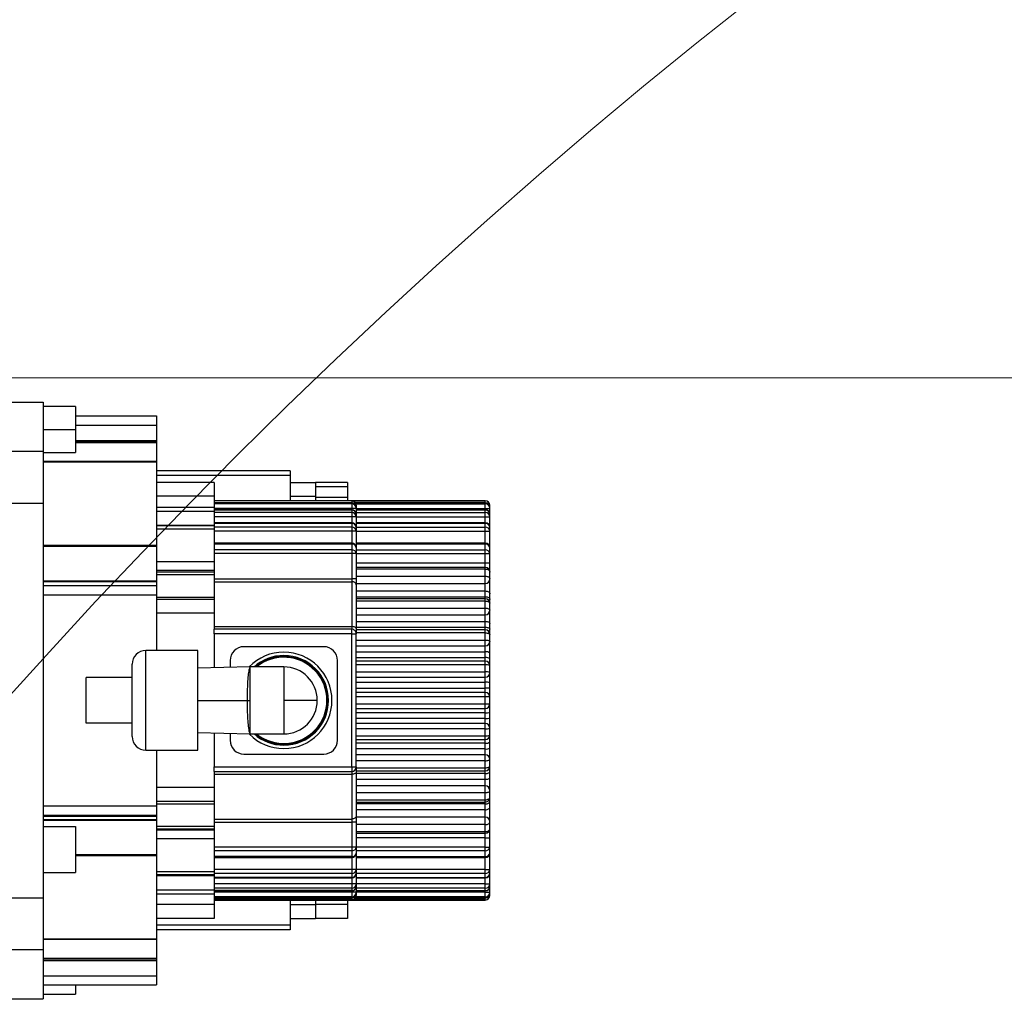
# Model space of a CAD drawing. Header units: millimetres. Extents: x -7 to 844, y 0 to 594.
# Tile 45 of 135: x 282 to 298, y 314 to 330. Entities that reach past the tile are written whole.
import ezdxf

# ---------------------------------------------------------------- set-up
doc = ezdxf.new("R2010")
doc.units = ezdxf.units.MM
doc.styles.add('SLDTEXTSTYLE2', font='HYSWLONGFANGSONG.TTF', dxfattribs={"bigfont": 'bigfont'})
doc.styles.add('SLDTEXTSTYLE3', font='HYSWLONGFANGSONG.TTF')
doc.dimstyles.new('SLDDIMSTYLE13', dxfattribs={"dimtxt": 9.875366, "dimasz": 4.884615, "dimexe": 0, "dimexo": 0.0625, "dimgap": 2.468842, "dimtad": 0, "dimtih": 1, "dimtoh": 1, "dimlfac": 5, "dimrnd": 1e-09, "dimzin": 12, "dimdsep": 46, "dimtxsty": 'SLDTEXTSTYLE3', "dimblk1": 'NONE', "dimblk2": 'NONE', "dimsah": 1, "dimcen": 0, "dimadec": 0, "dimazin": 3, "dimtfac": 1, "dimtdec": 3, "dimtofl": 0, "dimtmove": 0, "dimatfit": 3, "dimldrblk": 'NONE', "dimfxl": 1, "dimfrac": 2, "dimtolj": 1, "dimtzin": 12, "dimarcsym": 0})
doc.dimstyles.new('SLDDIMSTYLE14', dxfattribs={"dimtxt": 9.875366, "dimasz": 4.884615, "dimexe": 0, "dimexo": 0.0625, "dimgap": 2.468842, "dimtad": 0, "dimtih": 1, "dimtoh": 1, "dimlfac": 5, "dimrnd": 1e-09, "dimzin": 12, "dimdsep": 46, "dimtxsty": 'SLDTEXTSTYLE3', "dimblk1": 'NONE', "dimblk2": 'NONE', "dimsah": 1, "dimcen": 0, "dimadec": 0, "dimazin": 3, "dimtfac": 1, "dimtdec": 3, "dimtmove": 0, "dimatfit": 3, "dimldrblk": 'NONE', "dimfxl": 1, "dimfrac": 2, "dimtolj": 1, "dimtzin": 12, "dimarcsym": 0})
doc.dimstyles.new('SLDDIMSTYLE15', dxfattribs={"dimtxt": 9.875366, "dimasz": 4.884615, "dimexe": 0, "dimexo": 0.0625, "dimgap": 2.468842, "dimtad": 0, "dimtih": 1, "dimtoh": 1, "dimlfac": 5, "dimrnd": 1e-09, "dimzin": 12, "dimdsep": 46, "dimtxsty": 'SLDTEXTSTYLE3', "dimblk1": 'NONE', "dimblk2": 'NONE', "dimsah": 1, "dimcen": 0, "dimadec": 0, "dimazin": 3, "dimtfac": 1, "dimtdec": 3, "dimtmove": 0, "dimatfit": 3, "dimldrblk": 'NONE', "dimfxl": 1, "dimfrac": 2, "dimtolj": 1, "dimtzin": 12, "dimarcsym": 0})
doc.dimstyles.new('SLDDIMSTYLE2', dxfattribs={"dimtxt": 8.4646, "dimasz": 4.884615, "dimexe": 0, "dimexo": 0.0625, "dimgap": 2.11615, "dimtad": 2, "dimlfac": 13, "dimrnd": 1e-09, "dimzin": 12, "dimdsep": 46, "dimtxsty": 'SLDTEXTSTYLE3', "dimsah": 1, "dimcen": 0.09, "dimadec": 0, "dimazin": 3, "dimtfac": 1, "dimtdec": 3, "dimtofl": 0, "dimtmove": 0, "dimatfit": 3, "dimfxl": 1, "dimfrac": 2, "dimtolj": 1, "dimtzin": 12, "dimarcsym": 0})
doc.dimstyles.new('SLDDIMSTYLE8', dxfattribs={"dimtxt": 9.875366, "dimasz": 4.884615, "dimexe": 0, "dimexo": 0.0625, "dimgap": 2.468842, "dimtad": 0, "dimtih": 1, "dimtoh": 1, "dimlfac": 3, "dimrnd": 1e-09, "dimzin": 12, "dimdsep": 46, "dimtxsty": 'SLDTEXTSTYLE3', "dimblk1": 'NONE', "dimblk2": 'NONE', "dimsah": 1, "dimcen": 0, "dimadec": 0, "dimazin": 3, "dimtol": 1, "dimtp": 0.015, "dimtfac": 1, "dimtdec": 3, "dimtmove": 0, "dimatfit": 3, "dimldrblk": 'NONE', "dimfxl": 1, "dimfrac": 2, "dimtolj": 1, "dimtzin": 12, "dimarcsym": 0})

# ---------------------------------------------------------------- blocks, each defined once
blk = doc.blocks.new('_D_11')
at = {"color": 7, "linetype": 'Continuous', "lineweight": 18}
for p, q in [((280.678, 300.759), (280.678, 341.625)), ((304.139, 165.644), (304.139, 341.625)), ((304.139, 340.625), (280.678, 340.625))]:
    blk.add_line(p, q, dxfattribs=at)
for points in [[(280.678, 340.625), (285.562, 339.873), (285.562, 341.376)], [(304.139, 340.625), (299.255, 341.376), (299.255, 339.873)]]:
    blk.add_solid(points, dxfattribs=at)
at = {"color": 7, "linetype": 'Continuous', "lineweight": 18, "insert": (286.852, 350.857), "char_height": 7.9375, "attachment_point": 1, "style": 'SLDTEXTSTYLE3'}
blk.add_mtext('305', dxfattribs=at)
blk = doc.blocks.new('_D_14')
at = {"color": 7, "linetype": 'Continuous', "lineweight": 18}
for p, q in [((270.947, 324.028), (409.462, 324.028)), ((408.462, 324.028), (408.462, 310.952)), ((258.193, 310.952), (409.462, 310.952))]:
    blk.add_line(p, q, dxfattribs=at)
for points in [[(408.462, 324.028), (407.71, 319.144), (409.213, 319.144)], [(408.462, 310.952), (409.213, 315.836), (407.71, 315.836)]]:
    blk.add_solid(points, dxfattribs=at)
at = {"color": 7, "linetype": 'Continuous', "lineweight": 18, "insert": (398.23, 311.934), "char_height": 7.9375, "attachment_point": 1, "rotation": 90, "style": 'SLDTEXTSTYLE3'}
blk.add_mtext('170', dxfattribs=at)
blk = doc.blocks.new('_D_15')
at = {"color": 7, "linetype": 'Continuous', "lineweight": 18}
for p, q in [((258.193, 310.952), (409.462, 310.952)), ((408.462, 310.952), (408.462, 295.567)), ((285.87, 295.567), (409.462, 295.567))]:
    blk.add_line(p, q, dxfattribs=at)
for points in [[(408.462, 310.952), (407.71, 306.067), (409.213, 306.067)], [(408.462, 295.567), (409.213, 300.452), (407.71, 300.452)]]:
    blk.add_solid(points, dxfattribs=at)
at = {"color": 7, "linetype": 'Continuous', "lineweight": 18, "insert": (398.23, 297.703), "char_height": 7.9375, "attachment_point": 1, "rotation": 90, "style": 'SLDTEXTSTYLE3'}
blk.add_mtext('200', dxfattribs=at)
blk = doc.blocks.new('_D_28')
at = {"color": 7, "linetype": 'Continuous', "lineweight": 18}
blk.add_line((754.604, 285.289), (748.254, 285.289), dxfattribs=at)
at = {"color": 7, "linetype": 'Continuous', "lineweight": 18, "char_height": 9.2604, "attachment_point": 1}
for s, insert, style in [('10H7深15', (669.173, 320.457), 'SLDTEXTSTYLE2'), ('%%c', (657.557, 320.457), 'SLDTEXTSTYLE3'), ('Depth 15', (665.328, 308.23), 'SLDTEXTSTYLE3')]:
    blk.add_mtext(s, dxfattribs=dict(at, insert=insert, style=style))
blk = doc.blocks.new('_None')
blk = doc.blocks.new('_D_45')
at = {"color": 7, "linetype": 'Continuous', "lineweight": 18}
blk.add_line((521.285, 333.673), (471.743, 333.673), dxfattribs=at)
at = {"color": 7, "linetype": 'Continuous', "lineweight": 18, "char_height": 9.2604, "attachment_point": 1}
for s, insert, style in [('H8通', (502.411, 345.611), 'SLDTEXTSTYLE2'), ('%%c', (482.152, 345.611), 'SLDTEXTSTYLE3'), ('2-', (471.743, 345.611), 'SLDTEXTSTYLE3'), ('30', (493.768, 345.611), 'SLDTEXTSTYLE3')]:
    blk.add_mtext(s, dxfattribs=dict(at, insert=insert, style=style))
blk = doc.blocks.new('_D_46')
at = {"color": 7, "linetype": 'Continuous', "lineweight": 18}
blk.add_line((688.896, 334.435), (722.792, 334.435), dxfattribs=at)
at = {"color": 7, "linetype": 'Continuous', "lineweight": 18, "attachment_point": 1}
for s, insert, char_height, style in [('通', (714.149, 346.373), 9.26, 'SLDTEXTSTYLE2'), ('8-', (690.483, 346.373), 9.2604, 'SLDTEXTSTYLE3'), ('M20', (700.893, 346.373), 9.2604, 'SLDTEXTSTYLE3')]:
    blk.add_mtext(s, dxfattribs=dict(at, insert=insert, char_height=char_height, style=style))
blk = doc.blocks.new('_D_55')
at = {"color": 7, "linetype": 'Continuous', "lineweight": 18}
blk.add_line((512.91, 531.632), (472.011, 531.632), dxfattribs=at)
at = {"color": 7, "linetype": 'Continuous', "lineweight": 18, "attachment_point": 1}
for s, insert, char_height, style in [('通', (502.68, 543.569), 9.26, 'SLDTEXTSTYLE2'), ('%%c', (482.421, 543.569), 9.2604, 'SLDTEXTSTYLE3'), ('8-', (472.011, 543.569), 9.2604, 'SLDTEXTSTYLE3'), ('22', (494.037, 543.569), 9.2604, 'SLDTEXTSTYLE3')]:
    blk.add_mtext(s, dxfattribs=dict(at, insert=insert, char_height=char_height, style=style))

msp = doc.modelspace()

# ---------------------------------------------------------------- linework, layer by layer
at = {"color": 7, "linetype": 'Continuous', "lineweight": 25}
for p, q in [((281.154573, 323.619215), (281.923803, 323.619215)), ((281.923803, 323.619215), (281.923803, 322.796138)), ((282.462265, 323.542292), (281.923803, 323.542292)), ((282.462265, 323.542292), (282.462265, 323.157676)), ((282.462265, 323.388446), (283.823803, 323.388446)), ((283.823803, 323.388446), (283.823803, 323.234599)), ((281.923803, 323.157676), (282.462265, 323.157676)), ((282.462265, 323.157676), (282.462265, 322.773061)), ((283.823803, 323.234599), (283.823803, 322.976729)), ((282.462265, 322.976729), (283.823803, 322.976729)), ((283.823803, 322.976729), (283.823803, 322.951474)), ((283.823803, 322.951474), (283.823803, 322.939673)), ((281.923803, 322.796138), (281.923803, 321.926907)), ((283.823803, 322.939673), (283.823803, 322.621704)), ((281.923803, 322.773061), (282.462265, 322.773061)), ((283.823803, 322.621704), (281.923803, 322.621704)), ((281.923803, 322.617976), (283.823803, 322.617976)), ((283.823803, 322.621704), (283.823803, 322.617976)), ((283.823803, 322.617976), (283.823803, 321.218343)), ((286.062273, 322.465369), (283.823803, 322.465369)), ((286.062273, 322.465369), (286.062273, 322.388446)), ((286.062273, 322.388446), (286.062273, 321.965369)), ((284.785342, 322.273061), (283.823803, 322.273061)), ((284.785342, 322.273061), (284.785342, 322.042292)), ((286.062273, 322.273061), (286.485349, 322.273061)), ((286.485349, 322.273061), (286.485349, 322.042292)), ((287.023811, 322.273061), (286.485349, 322.273061)), ((287.023811, 322.196138), (286.485349, 322.196138)), ((287.023811, 322.273061), (287.023811, 322.196138)), ((287.023811, 322.196138), (287.023811, 322.023061)), ((284.785342, 322.042292), (283.823803, 322.042292)), ((284.785342, 322.042292), (284.785342, 321.860042)), ((287.093034, 321.965369), (284.785342, 321.965369)), ((287.093034, 321.964848), (284.785342, 321.964848)), ((286.062273, 322.042292), (286.485349, 322.042292)), ((286.485349, 322.042292), (286.485349, 321.965369)), ((286.485349, 322.023061), (287.023811, 322.023061)), ((287.023811, 322.023061), (287.023811, 321.965369)), ((289.331503, 321.965369), (287.093034, 321.965369)), ((281.154573, 321.926907), (281.923803, 321.926907)), ((281.923803, 321.926907), (281.923803, 315.311523)), ((283.823803, 321.860042), (284.785342, 321.860042)), ((283.823803, 321.792524), (284.785342, 321.792524)), ((287.093034, 321.932075), (284.785342, 321.932075)), ((287.093034, 321.931291), (284.785342, 321.931291)), ((287.093034, 321.912146), (284.785342, 321.912146)), ((284.785342, 321.860042), (284.785342, 321.792524)), ((287.093034, 321.836446), (284.785342, 321.836446)), ((287.093034, 321.812356), (284.785342, 321.812356)), ((287.093034, 321.808755), (284.785342, 321.808755)), ((284.785342, 321.792524), (284.785342, 321.556715)), ((287.093034, 321.931291), (287.093034, 321.912146)), ((287.093034, 321.912146), (287.093034, 321.836446)), ((287.169957, 321.836446), (287.093034, 321.836446)), ((287.093034, 321.808755), (287.093034, 321.768858)), ((289.331503, 321.932075), (287.156387, 321.932075)), ((287.169957, 321.888446), (287.169957, 321.887936)), ((287.169957, 321.887936), (287.169957, 321.855152)), ((287.169957, 321.855152), (287.169957, 321.836446)), ((287.169957, 321.836446), (287.169957, 321.735433)), ((289.331503, 321.812356), (287.169957, 321.812356)), ((289.331503, 321.912146), (289.331503, 321.931291)), ((289.331503, 321.836446), (289.331503, 321.912146)), ((289.331503, 321.836446), (289.408426, 321.836446)), ((289.331503, 321.768858), (289.331503, 321.808755)), ((289.408426, 321.887936), (289.408426, 321.888446)), ((289.408426, 321.855152), (289.408426, 321.887936)), ((289.408426, 321.836446), (289.408426, 321.855152)), ((289.408426, 321.735433), (289.408426, 321.836446)), ((287.093034, 321.768858), (284.785342, 321.768858)), ((287.093034, 321.696453), (284.785342, 321.696453)), ((287.093034, 321.768858), (287.093034, 321.696453)), ((287.169957, 321.696453), (287.093034, 321.696453)), ((287.169957, 321.735433), (287.169957, 321.696453)), ((287.169957, 321.696453), (287.169957, 321.518029)), ((289.331503, 321.696453), (289.331503, 321.768858)), ((289.331503, 321.696453), (289.408426, 321.696453)), ((289.408426, 321.696453), (289.408426, 321.735433)), ((289.408426, 321.518029), (289.408426, 321.696453)), ((283.823803, 321.556715), (284.785342, 321.556715)), ((284.785342, 321.542292), (283.823803, 321.542292)), ((284.785342, 321.49101), (283.823803, 321.49101)), ((287.093034, 321.594952), (284.785342, 321.594952)), ((287.093034, 321.586236), (284.785342, 321.586236)), ((284.785342, 321.556715), (284.785342, 321.542292)), ((284.785342, 321.542292), (284.785342, 321.49101)), ((287.093034, 321.5216), (284.785342, 321.5216)), ((284.785342, 321.49101), (284.785342, 320.939976)), ((287.093034, 321.586236), (287.093034, 321.5216)), ((287.093034, 321.5216), (287.093034, 321.454879)), ((289.331503, 321.594952), (287.169957, 321.594952)), ((287.169957, 321.518029), (287.169957, 321.454879)), ((289.331503, 321.5216), (289.331503, 321.586236)), ((289.331503, 321.454879), (289.331503, 321.5216)), ((289.408426, 321.454879), (289.408426, 321.518029)), ((287.093034, 321.454879), (284.785342, 321.454879)), ((287.169957, 321.454879), (287.093034, 321.454879)), ((287.169957, 321.454879), (287.169957, 321.178162)), ((289.331503, 321.454879), (289.408426, 321.454879)), ((289.408426, 321.178162), (289.408426, 321.454879)), ((281.923803, 321.218343), (283.823803, 321.218343)), ((281.923803, 321.20221), (283.823803, 321.20221)), ((283.823803, 321.218343), (283.823803, 321.20221)), ((283.823803, 321.20221), (283.823803, 320.62501)), ((287.093034, 321.255085), (284.785342, 321.255085)), ((287.093034, 321.238372), (284.785342, 321.238372)), ((287.093034, 321.13996), (284.785342, 321.13996)), ((287.093034, 321.238372), (287.093034, 321.13996)), ((287.093034, 321.13996), (287.093034, 321.082012)), ((289.331503, 321.255085), (287.169957, 321.255085)), ((287.169957, 321.178162), (287.169957, 321.082012)), ((289.331503, 321.13996), (289.331503, 321.238372)), ((289.331503, 321.082012), (289.331503, 321.13996)), ((289.408426, 321.082012), (289.408426, 321.178162)), ((287.093034, 321.082012), (284.785342, 321.082012)), ((287.093034, 321.082012), (287.093034, 320.658761)), ((287.169957, 321.082012), (287.093034, 321.082012)), ((287.169957, 321.082012), (287.169957, 320.658761)), ((289.331503, 320.923061), (289.331503, 321.082012)), ((289.331503, 321.082012), (289.408426, 321.082012)), ((289.408426, 320.923061), (289.408426, 321.082012)), ((284.785342, 320.939976), (283.823803, 320.939976)), ((284.785342, 320.939976), (284.785342, 320.794928)), ((289.331503, 320.846138), (287.169957, 320.846138)), ((289.331503, 320.846138), (289.331503, 320.923061)), ((289.331503, 320.923061), (289.408426, 320.923061)), ((289.331503, 320.819803), (289.331503, 320.846138)), ((289.331503, 320.701704), (289.331503, 320.819803)), ((289.408426, 320.769215), (289.408426, 320.923061)), ((284.785342, 320.794928), (283.823803, 320.794928)), ((283.823803, 320.771687), (284.785342, 320.771687)), ((283.823803, 320.726844), (284.785342, 320.726844)), ((284.785342, 320.794928), (284.785342, 320.771687)), ((284.785342, 320.771687), (284.785342, 320.726844)), ((284.785342, 320.726844), (284.785342, 320.351587)), ((284.785342, 320.658761), (287.093034, 320.658761)), ((287.093034, 320.658761), (287.093034, 320.607772)), ((287.169957, 320.658761), (287.093034, 320.658761)), ((287.169957, 320.658761), (287.169957, 320.556784)), ((289.331503, 320.576907), (289.331503, 320.701704)), ((289.408426, 320.65383), (289.408426, 320.769215)), ((289.408426, 320.405946), (289.408426, 320.65383)), ((281.923803, 320.62501), (283.823803, 320.62501)), ((281.923803, 320.61348), (283.823803, 320.61348)), ((281.923803, 320.542292), (283.823803, 320.542292)), ((283.823803, 320.62501), (283.823803, 320.61348)), ((283.823803, 320.61348), (283.823803, 320.542292)), ((283.823803, 320.542292), (283.823803, 320.388446)), ((284.785342, 320.607772), (287.093034, 320.607772)), ((287.093034, 320.607772), (287.093034, 319.856715)), ((287.169957, 320.576907), (289.331503, 320.576907)), ((287.169957, 320.556784), (287.169957, 319.824984)), ((289.331503, 320.452965), (289.331503, 320.576907)), ((281.923803, 320.388446), (283.823803, 320.388446)), ((283.823803, 320.388446), (283.823803, 319.454292)), ((283.823803, 320.351587), (284.785342, 320.351587)), ((284.785342, 320.311523), (283.823803, 320.311523)), ((284.785342, 320.351587), (284.785342, 320.311523)), ((284.785342, 320.311523), (284.785342, 320.080753)), ((289.331503, 320.323061), (287.169957, 320.323061)), ((289.331503, 320.355465), (289.331503, 320.452965)), ((289.331503, 320.323061), (289.331503, 320.355465)), ((289.331503, 320.284418), (289.331503, 320.323061)), ((289.408426, 320.310946), (289.408426, 320.405946)), ((289.408426, 320.246138), (289.408426, 320.310946)), ((289.331503, 320.166319), (289.331503, 320.284418)), ((289.331503, 320.05383), (289.331503, 320.166319)), ((289.408426, 320.130753), (289.408426, 320.246138)), ((284.785342, 320.080753), (283.823803, 320.080753)), ((284.785342, 320.080753), (284.785342, 319.811523)), ((287.169957, 320.05383), (289.331503, 320.05383)), ((289.331503, 319.942965), (289.331503, 320.05383)), ((289.408426, 319.909023), (289.408426, 320.130753)), ((284.785342, 319.856715), (287.093034, 319.856715)), ((284.785342, 319.734599), (284.785342, 319.811523)), ((287.093034, 319.811523), (284.785342, 319.811523)), ((287.093034, 319.856715), (287.093034, 319.811523)), ((287.093034, 319.734599), (287.093034, 319.811523)), ((287.169957, 319.824984), (287.169957, 319.734599)), ((289.331503, 319.845465), (289.331503, 319.942965)), ((289.331503, 319.799984), (289.331503, 319.845465)), ((289.408426, 319.814023), (289.408426, 319.909023)), ((289.408426, 319.723061), (289.408426, 319.814023)), ((287.093034, 319.734599), (284.785342, 319.734599)), ((284.785342, 319.734599), (284.785342, 319.164361)), ((287.093034, 317.50383), (287.093034, 319.734599)), ((287.093034, 319.734599), (287.169957, 319.734599)), ((289.331503, 319.799984), (287.169957, 319.799984)), ((287.169957, 317.50383), (287.169957, 319.734599)), ((289.331503, 319.749034), (289.331503, 319.799984)), ((289.331503, 319.630934), (289.331503, 319.749034)), ((289.408426, 319.607676), (289.408426, 319.723061)), ((286.623803, 319.519215), (285.285342, 319.519215)), ((287.169957, 319.530753), (289.331503, 319.530753)), ((289.331503, 319.530753), (289.331503, 319.630934)), ((289.331503, 319.432965), (289.331503, 319.530753)), ((289.408426, 319.412099), (289.408426, 319.607676)), ((283.645265, 317.784138), (283.645265, 319.454292)), ((284.514496, 319.454292), (283.645265, 319.454292)), ((284.514496, 317.784138), (284.514496, 319.454292)), ((289.331503, 319.335465), (289.331503, 319.432965)), ((289.331503, 319.276907), (289.331503, 319.335465)), ((289.408426, 319.317099), (289.408426, 319.412099)), ((289.408426, 319.199984), (289.408426, 319.317099)), ((283.414496, 318.014907), (283.414496, 319.223523)), ((285.392912, 319.178939), (284.507455, 319.157693)), ((285.054573, 319.288446), (285.054573, 319.170821)), ((285.393034, 318.057676), (285.393034, 319.180753)), ((285.954573, 319.180753), (285.393034, 319.180753)), ((285.954573, 319.180753), (285.954573, 318.619215)), ((286.854573, 317.949984), (286.854573, 319.288446)), ((289.331503, 319.276907), (287.169957, 319.276907)), ((289.331503, 319.213649), (289.331503, 319.276907)), ((289.331503, 319.09555), (289.331503, 319.213649)), ((289.408426, 319.084599), (289.408426, 319.199984)), ((282.645265, 318.234599), (282.645265, 319.00383)), ((283.414496, 319.00383), (282.645265, 319.00383)), ((287.169957, 319.007676), (289.331503, 319.007676)), ((289.331503, 319.007676), (289.331503, 319.09555)), ((289.331503, 318.922965), (289.331503, 319.007676)), ((289.408426, 318.915176), (289.408426, 319.084599)), ((289.331503, 318.825465), (289.331503, 318.922965)), ((289.331503, 318.75383), (289.331503, 318.825465)), ((289.408426, 318.820176), (289.408426, 318.915176)), ((289.408426, 318.676907), (289.408426, 318.820176)), ((289.331503, 318.75383), (287.169957, 318.75383)), ((289.331503, 318.678265), (289.331503, 318.75383)), ((289.331503, 318.560165), (289.331503, 318.678265)), ((289.408426, 318.561523), (289.408426, 318.676907)), ((284.514496, 318.619215), (285.33986, 318.619215)), ((285.33986, 318.619215), (285.393034, 318.619215)), ((285.954573, 318.619215), (285.954573, 318.057676)), ((289.331503, 318.484599), (289.331503, 318.560165)), ((289.408426, 318.418253), (289.408426, 318.561523)), ((287.169957, 318.484599), (289.331503, 318.484599)), ((289.331503, 318.412965), (289.331503, 318.484599)), ((289.331503, 318.315465), (289.331503, 318.412965)), ((289.408426, 318.323253), (289.408426, 318.418253)), ((289.408426, 318.15383), (289.408426, 318.323253)), ((283.414496, 318.234599), (282.645265, 318.234599)), ((289.331503, 318.230753), (287.169957, 318.230753)), ((289.331503, 318.230753), (289.331503, 318.315465)), ((289.331503, 318.14288), (289.331503, 318.230753)), ((284.507455, 318.080737), (285.392912, 318.059491)), ((284.785342, 318.074069), (284.785342, 317.50383)), ((285.054573, 318.067609), (285.054573, 317.949984)), ((285.393034, 318.057676), (285.954573, 318.057676)), ((289.331503, 318.02478), (289.331503, 318.14288)), ((289.331503, 317.961523), (289.331503, 318.02478)), ((289.408426, 318.038446), (289.408426, 318.15383)), ((289.408426, 317.92133), (289.408426, 318.038446)), ((287.169957, 317.961523), (289.331503, 317.961523)), ((289.331503, 317.902965), (289.331503, 317.961523)), ((289.331503, 317.805465), (289.331503, 317.902965)), ((289.408426, 317.82633), (289.408426, 317.92133)), ((283.645265, 317.784138), (284.514496, 317.784138)), ((283.823803, 317.784138), (283.823803, 316.849984)), ((285.285342, 317.719215), (286.623803, 317.719215)), ((289.331503, 317.707676), (287.169957, 317.707676)), ((289.331503, 317.707676), (289.331503, 317.805465)), ((289.331503, 317.607495), (289.331503, 317.707676)), ((289.408426, 317.630753), (289.408426, 317.82633)), ((284.785342, 317.50383), (287.093034, 317.50383)), ((284.785342, 317.426907), (284.785342, 317.50383)), ((287.093034, 317.50383), (287.169957, 317.50383)), ((287.093034, 317.50383), (287.093034, 317.426907)), ((287.169957, 317.50383), (287.169957, 317.413446)), ((289.331503, 317.489396), (289.331503, 317.607495)), ((289.408426, 317.515369), (289.408426, 317.630753)), ((289.408426, 317.424407), (289.408426, 317.515369)), ((284.785342, 317.426907), (287.093034, 317.426907)), ((284.785342, 317.426907), (284.785342, 317.157676)), ((284.785342, 317.381715), (287.093034, 317.381715)), ((287.093034, 317.426907), (287.093034, 317.381715)), ((287.093034, 317.381715), (287.093034, 316.630657)), ((287.169957, 317.438446), (289.331503, 317.438446)), ((287.169957, 317.413446), (287.169957, 316.681646)), ((289.331503, 317.438446), (289.331503, 317.489396)), ((289.331503, 317.392965), (289.331503, 317.438446)), ((289.331503, 317.295465), (289.331503, 317.392965)), ((289.408426, 317.329407), (289.408426, 317.424407)), ((289.331503, 317.184599), (287.169957, 317.184599)), ((289.331503, 317.184599), (289.331503, 317.295465)), ((289.331503, 317.072111), (289.331503, 317.184599)), ((289.408426, 317.107676), (289.408426, 317.329407)), ((284.785342, 317.157676), (283.823803, 317.157676)), ((284.785342, 317.157676), (284.785342, 316.926907)), ((289.331503, 316.954011), (289.331503, 317.072111)), ((289.408426, 316.992292), (289.408426, 317.107676)), ((281.923803, 316.849984), (283.823803, 316.849984)), ((284.785342, 316.926907), (283.823803, 316.926907)), ((283.823803, 316.886843), (284.785342, 316.886843)), ((283.823803, 316.849984), (283.823803, 316.696138)), ((284.785342, 316.926907), (284.785342, 316.886843)), ((284.785342, 316.886843), (284.785342, 316.511586)), ((287.169957, 316.915369), (289.331503, 316.915369)), ((289.331503, 316.915369), (289.331503, 316.954011)), ((289.331503, 316.882965), (289.331503, 316.915369)), ((289.331503, 316.785465), (289.331503, 316.882965)), ((289.408426, 316.927484), (289.408426, 316.992292)), ((289.408426, 316.832484), (289.408426, 316.927484)), ((281.923803, 316.696138), (283.823803, 316.696138)), ((281.923803, 316.680753), (283.823803, 316.680753)), ((283.823803, 316.696138), (283.823803, 316.680753)), ((283.823803, 316.680753), (283.823803, 316.62495)), ((287.169957, 316.681646), (287.169957, 316.579669)), ((289.331503, 316.661523), (289.331503, 316.785465)), ((289.408426, 316.584599), (289.408426, 316.832484)), ((281.923803, 316.62495), (283.823803, 316.62495)), ((281.923803, 316.613419), (283.823803, 316.613419)), ((283.823803, 316.62495), (283.823803, 316.613419)), ((283.823803, 316.613419), (283.823803, 316.03622)), ((283.823803, 316.511586), (284.785342, 316.511586)), ((284.785342, 316.630657), (287.093034, 316.630657)), ((284.785342, 316.579669), (287.093034, 316.579669)), ((284.785342, 316.511586), (284.785342, 316.466743)), ((287.093034, 316.630657), (287.093034, 316.579669)), ((287.169957, 316.579669), (287.093034, 316.579669)), ((287.093034, 316.579669), (287.093034, 316.156418)), ((289.331503, 316.661523), (287.169957, 316.661523)), ((287.169957, 316.579669), (287.169957, 316.156418)), ((289.331503, 316.536726), (289.331503, 316.661523)), ((289.331503, 316.418627), (289.331503, 316.536726)), ((289.408426, 316.469215), (289.408426, 316.584599)), ((281.923803, 316.50383), (282.462265, 316.50383)), ((282.462265, 316.50383), (282.462265, 315.734599)), ((283.823803, 316.466743), (284.785342, 316.466743)), ((284.785342, 316.443502), (283.823803, 316.443502)), ((284.785342, 316.466743), (284.785342, 316.443502)), ((284.785342, 316.443502), (284.785342, 316.298454)), ((287.169957, 316.392292), (289.331503, 316.392292)), ((289.331503, 316.392292), (289.331503, 316.418627)), ((289.331503, 316.315369), (289.331503, 316.392292)), ((289.408426, 316.315369), (289.408426, 316.469215)), ((284.785342, 316.298454), (283.823803, 316.298454)), ((284.785342, 316.298454), (284.785342, 315.74742)), ((289.331503, 316.315369), (289.408426, 316.315369)), ((289.331503, 316.156418), (289.331503, 316.315369)), ((289.408426, 316.156418), (289.408426, 316.315369)), ((283.823803, 316.03622), (283.823803, 316.020087)), ((283.823803, 316.020087), (283.823803, 314.620453)), ((287.093034, 316.156418), (284.785342, 316.156418)), ((287.093034, 316.098469), (284.785342, 316.098469)), ((287.169957, 316.156418), (287.093034, 316.156418)), ((287.093034, 316.156418), (287.093034, 316.098469)), ((287.093034, 316.098469), (287.093034, 316.000057)), ((287.169957, 316.156418), (287.169957, 316.060268)), ((287.169957, 316.060268), (287.169957, 315.783551)), ((289.331503, 316.156418), (289.408426, 316.156418)), ((289.331503, 316.098469), (289.331503, 316.156418)), ((289.331503, 316.000057), (289.331503, 316.098469)), ((289.408426, 316.060268), (289.408426, 316.156418)), ((289.408426, 315.783551), (289.408426, 316.060268)), ((287.093034, 316.000057), (284.785342, 316.000057)), ((284.785342, 315.983345), (287.093034, 315.983345)), ((287.169957, 315.983345), (289.331503, 315.983345)), ((281.923803, 315.734599), (282.462265, 315.734599)), ((284.785342, 315.74742), (283.823803, 315.74742)), ((284.785342, 315.696138), (283.823803, 315.696138)), ((287.093034, 315.783551), (284.785342, 315.783551)), ((284.785342, 315.74742), (284.785342, 315.696138)), ((287.093034, 315.716829), (284.785342, 315.716829)), ((284.785342, 315.696138), (284.785342, 315.681715)), ((287.093034, 315.783551), (287.093034, 315.716829)), ((287.169957, 315.783551), (287.093034, 315.783551)), ((287.093034, 315.716829), (287.093034, 315.652194)), ((287.169957, 315.783551), (287.169957, 315.720401)), ((287.169957, 315.720401), (287.169957, 315.541977)), ((289.331503, 315.783551), (289.408426, 315.783551)), ((289.331503, 315.716829), (289.331503, 315.783551)), ((289.331503, 315.652194), (289.331503, 315.716829)), ((289.408426, 315.720401), (289.408426, 315.783551)), ((289.408426, 315.541977), (289.408426, 315.720401)), ((283.823803, 315.681715), (284.785342, 315.681715)), ((284.785342, 315.681715), (284.785342, 315.445905)), ((287.093034, 315.652194), (284.785342, 315.652194)), ((284.785342, 315.643478), (287.093034, 315.643478)), ((287.093034, 315.541977), (284.785342, 315.541977)), ((287.169957, 315.541977), (287.093034, 315.541977)), ((287.093034, 315.541977), (287.093034, 315.469571)), ((287.169957, 315.643478), (289.331503, 315.643478)), ((287.169957, 315.541977), (287.169957, 315.502997)), ((289.331503, 315.541977), (289.408426, 315.541977)), ((289.331503, 315.469571), (289.331503, 315.541977)), ((289.408426, 315.502997), (289.408426, 315.541977)), ((283.823803, 315.445905), (284.785342, 315.445905)), ((283.823803, 315.378388), (284.785342, 315.378388)), ((287.093034, 315.469571), (284.785342, 315.469571)), ((284.785342, 315.445905), (284.785342, 315.378388)), ((287.093034, 315.429674), (284.785342, 315.429674)), ((284.785342, 315.426074), (287.093034, 315.426074)), ((287.093034, 315.401984), (284.785342, 315.401984)), ((284.785342, 315.378388), (284.785342, 315.196138)), ((287.093034, 315.469571), (287.093034, 315.429674)), ((287.093034, 315.401984), (287.093034, 315.326284)), ((287.169957, 315.401984), (287.093034, 315.401984)), ((287.169957, 315.502997), (287.169957, 315.401984)), ((287.169957, 315.426074), (289.331503, 315.426074)), ((287.169957, 315.401984), (287.169957, 315.383278)), ((287.169957, 315.383278), (287.169957, 315.350493)), ((289.331503, 315.429674), (289.331503, 315.469571)), ((289.331503, 315.401984), (289.408426, 315.401984)), ((289.331503, 315.326284), (289.331503, 315.401984)), ((289.408426, 315.401984), (289.408426, 315.502997)), ((289.408426, 315.383278), (289.408426, 315.401984)), ((289.408426, 315.350493), (289.408426, 315.383278)), ((281.154573, 315.311523), (281.923803, 315.311523)), ((281.923803, 315.311523), (281.923803, 314.442292)), ((284.785342, 315.196138), (283.823803, 315.196138)), ((287.093034, 315.326284), (284.785342, 315.326284)), ((287.093034, 315.307138), (284.785342, 315.307138)), ((284.785342, 315.306355), (287.093034, 315.306355)), ((287.093034, 315.273582), (284.785342, 315.273582)), ((284.785342, 315.273061), (287.093034, 315.273061)), ((284.785342, 315.196138), (284.785342, 314.965369)), ((286.062273, 315.273061), (286.062273, 314.849984)), ((286.062273, 315.196138), (286.485349, 315.196138)), ((286.485349, 315.273061), (286.485349, 315.196138)), ((286.485349, 315.196138), (286.485349, 314.965369)), ((287.023811, 315.196138), (286.485349, 315.196138)), ((287.023811, 315.273061), (287.023811, 315.196138)), ((287.023811, 315.196138), (287.023811, 314.965369)), ((287.093034, 315.326284), (287.093034, 315.307138)), ((287.093034, 315.273061), (289.331503, 315.273061)), ((287.156387, 315.306355), (289.331503, 315.306355)), ((287.169957, 315.350493), (287.169957, 315.349984)), ((289.331503, 315.307138), (289.331503, 315.326284)), ((289.408426, 315.349984), (289.408426, 315.350493)), ((284.785342, 314.965369), (283.823803, 314.965369)), ((286.062273, 314.965369), (286.485349, 314.965369)), ((287.023811, 314.965369), (286.485349, 314.965369)), ((286.062273, 314.773061), (283.823803, 314.773061)), ((286.062273, 314.849984), (286.062273, 314.773061)), ((281.923803, 314.620453), (283.823803, 314.620453)), ((281.923803, 314.616725), (283.823803, 314.616725)), ((283.823803, 314.620453), (283.823803, 314.616725)), ((283.823803, 314.616725), (283.823803, 314.298756)), ((281.923803, 314.442292), (281.923803, 313.619215)), ((281.923803, 314.298756), (283.823803, 314.298756)), ((281.923803, 314.286956), (283.823803, 314.286956)), ((281.923803, 314.261701), (283.823803, 314.261701)), ((283.823803, 314.298756), (283.823803, 314.286956)), ((283.823803, 314.286956), (283.823803, 314.261701)), ((283.823803, 314.261701), (283.823803, 314.00383)), ((281.923803, 314.00383), (283.823803, 314.00383)), ((283.823803, 314.00383), (283.823803, 313.849984)), ((281.923803, 313.849984), (283.823803, 313.849984)), ((282.462265, 313.849984), (282.462265, 313.696138)), ((281.154573, 313.619215), (281.923803, 313.619215)), ((281.923803, 313.696138), (282.462265, 313.696138))]:
    msp.add_line(p, q, dxfattribs=at)
at = {"color": 8, "linetype": 'Continuous', "lineweight": 25}
for p, q in [((282.462265, 323.234599), (283.823803, 323.234599)), ((282.462265, 322.951474), (283.823803, 322.951474)), ((272.485342, 322.796138), (281.923803, 322.796138)), ((282.462265, 322.939673), (283.823803, 322.939673)), ((286.062273, 322.388446), (283.823803, 322.388446)), ((287.093034, 321.965369), (287.093034, 321.964848)), ((287.093034, 321.964848), (287.093034, 321.932075)), ((287.101972, 321.964848), (289.331503, 321.964848)), ((289.331503, 321.964848), (289.331503, 321.965369)), ((289.331503, 321.932075), (289.331503, 321.964848)), ((287.093034, 321.932075), (287.093034, 321.931291)), ((287.093034, 321.836446), (287.093034, 321.812356)), ((287.093034, 321.812356), (287.093034, 321.808755)), ((289.331503, 321.931291), (287.15692, 321.931291)), ((287.169957, 321.887936), (287.162621, 321.887936)), ((287.166215, 321.912146), (289.331503, 321.912146)), ((287.169957, 321.836446), (289.331503, 321.836446)), ((289.331503, 321.808755), (287.169957, 321.808755)), ((289.331503, 321.931291), (289.331503, 321.932075)), ((289.331503, 321.812356), (289.331503, 321.836446)), ((289.331503, 321.808755), (289.331503, 321.812356)), ((289.40109, 321.887936), (289.408426, 321.887936)), ((287.093034, 321.696453), (287.093034, 321.594952)), ((287.169957, 321.768858), (289.331503, 321.768858)), ((287.169957, 321.696453), (289.331503, 321.696453)), ((289.331503, 321.594952), (289.331503, 321.696453)), ((287.093034, 321.594952), (287.093034, 321.586236)), ((289.331503, 321.586236), (287.169957, 321.586236)), ((287.169957, 321.5216), (289.331503, 321.5216)), ((289.331503, 321.586236), (289.331503, 321.594952)), ((287.093034, 321.454879), (287.093034, 321.255085)), ((287.169957, 321.454879), (289.331503, 321.454879)), ((289.331503, 321.255085), (289.331503, 321.454879)), ((287.093034, 321.255085), (287.093034, 321.238372)), ((289.331503, 321.238372), (287.169957, 321.238372)), ((287.169957, 321.13996), (289.331503, 321.13996)), ((289.331503, 321.238372), (289.331503, 321.255085)), ((287.169957, 321.082012), (289.331503, 321.082012)), ((287.169957, 320.923061), (289.331503, 320.923061)), ((289.331503, 320.819803), (287.169957, 320.819803)), ((287.169957, 320.701704), (289.331503, 320.701704)), ((287.169957, 320.452965), (289.331503, 320.452965)), ((287.169957, 320.355465), (289.331503, 320.355465)), ((289.331503, 320.284418), (287.169957, 320.284418)), ((287.169957, 320.166319), (289.331503, 320.166319)), ((287.169957, 319.942965), (289.331503, 319.942965)), ((287.169957, 319.845465), (289.331503, 319.845465)), ((289.331503, 319.749034), (287.169957, 319.749034)), ((287.169957, 319.630934), (289.331503, 319.630934)), ((287.169957, 319.432965), (289.331503, 319.432965)), ((287.169957, 319.335465), (289.331503, 319.335465)), ((289.331503, 319.213649), (287.169957, 319.213649)), ((287.169957, 319.09555), (289.331503, 319.09555)), ((287.169957, 318.922965), (289.331503, 318.922965)), ((287.169957, 318.825465), (289.331503, 318.825465)), ((289.331503, 318.678265), (287.169957, 318.678265)), ((287.169957, 318.560165), (289.331503, 318.560165)), ((289.331503, 318.412965), (287.169957, 318.412965)), ((289.331503, 318.315465), (287.169957, 318.315465)), ((289.331503, 318.14288), (287.169957, 318.14288)), ((287.169957, 318.02478), (289.331503, 318.02478)), ((289.331503, 317.902965), (287.169957, 317.902965)), ((289.331503, 317.805465), (287.169957, 317.805465)), ((289.331503, 317.607495), (287.169957, 317.607495)), ((287.169957, 317.489396), (289.331503, 317.489396)), ((289.331503, 317.392965), (287.169957, 317.392965)), ((289.331503, 317.295465), (287.169957, 317.295465)), ((289.331503, 317.072111), (287.169957, 317.072111)), ((287.169957, 316.954011), (289.331503, 316.954011)), ((289.331503, 316.882965), (287.169957, 316.882965)), ((289.331503, 316.785465), (287.169957, 316.785465)), ((289.331503, 316.536726), (287.169957, 316.536726)), ((287.169957, 316.418627), (289.331503, 316.418627)), ((289.331503, 316.315369), (287.169957, 316.315369)), ((282.462265, 316.03622), (283.823803, 316.03622)), ((282.462265, 316.020087), (283.823803, 316.020087)), ((289.331503, 316.156418), (287.169957, 316.156418)), ((289.331503, 316.098469), (287.169957, 316.098469)), ((287.093034, 316.000057), (287.093034, 315.983345)), ((287.093034, 315.983345), (287.093034, 315.783551)), ((287.169957, 316.000057), (289.331503, 316.000057)), ((289.331503, 315.983345), (289.331503, 316.000057)), ((289.331503, 315.783551), (289.331503, 315.983345)), ((289.331503, 315.783551), (287.169957, 315.783551)), ((289.331503, 315.716829), (287.169957, 315.716829)), ((287.093034, 315.652194), (287.093034, 315.643478)), ((287.093034, 315.643478), (287.093034, 315.541977)), ((287.169957, 315.652194), (289.331503, 315.652194)), ((289.331503, 315.541977), (287.169957, 315.541977)), ((289.331503, 315.643478), (289.331503, 315.652194)), ((289.331503, 315.541977), (289.331503, 315.643478)), ((287.093034, 315.429674), (287.093034, 315.426074)), ((287.093034, 315.426074), (287.093034, 315.401984)), ((289.331503, 315.469571), (287.169957, 315.469571)), ((287.169957, 315.429674), (289.331503, 315.429674)), ((289.331503, 315.401984), (287.169957, 315.401984)), ((289.331503, 315.426074), (289.331503, 315.429674)), ((289.331503, 315.401984), (289.331503, 315.426074)), ((287.093034, 315.307138), (287.093034, 315.306355)), ((287.093034, 315.306355), (287.093034, 315.273582)), ((287.093034, 315.273582), (287.093034, 315.273061)), ((289.331503, 315.273582), (287.101972, 315.273582)), ((287.15692, 315.307138), (289.331503, 315.307138)), ((287.169957, 315.350493), (287.162621, 315.350493)), ((289.331503, 315.326284), (287.166215, 315.326284)), ((289.331503, 315.306355), (289.331503, 315.307138)), ((289.331503, 315.273582), (289.331503, 315.306355)), ((289.331503, 315.273061), (289.331503, 315.273582)), ((289.40109, 315.350493), (289.408426, 315.350493)), ((286.062273, 314.849984), (283.823803, 314.849984)), ((272.485342, 314.442292), (281.923803, 314.442292))]:
    msp.add_line(p, q, dxfattribs=at)
at = {"color": 7, "linetype": 'Continuous', "lineweight": 25, "flags": 128}
for points in [[(289.331503, 320.819803), (289.34651, 320.818831), (289.36094, 320.815952), (289.374239, 320.811277), (289.385896, 320.804986), (289.395462, 320.79732), (289.402571, 320.788574), (289.406948, 320.779084), (289.408426, 320.769215)], [(289.331503, 320.701704), (289.34651, 320.700784), (289.36094, 320.698059), (289.374239, 320.693635), (289.385896, 320.687682), (289.395462, 320.680427), (289.402571, 320.672151), (289.406948, 320.66317), (289.408426, 320.65383)], [(287.169957, 320.556784), (287.168479, 320.566731), (287.164102, 320.576296), (287.156993, 320.585111), (287.147427, 320.592838), (287.13577, 320.599179), (287.122471, 320.603891), (287.108041, 320.606793), (287.093034, 320.607772)], [(289.331503, 320.452965), (289.34651, 320.452061), (289.36094, 320.449386), (289.374239, 320.445041), (289.385896, 320.439193), (289.395462, 320.432068), (289.402571, 320.423939), (289.406948, 320.415119), (289.408426, 320.405946)], [(289.331503, 320.355465), (289.34651, 320.354609), (289.36094, 320.352076), (289.374239, 320.347962), (289.385896, 320.342425), (289.395462, 320.335679), (289.402571, 320.327982), (289.406948, 320.319631), (289.408426, 320.310946)], [(289.331503, 320.284418), (289.34651, 320.283683), (289.36094, 320.281505), (289.374239, 320.277967), (289.385896, 320.273206), (289.395462, 320.267405), (289.402571, 320.260787), (289.406948, 320.253606), (289.408426, 320.246138)], [(289.331503, 320.166319), (289.34651, 320.165636), (289.36094, 320.163612), (289.374239, 320.160325), (289.385896, 320.155902), (289.395462, 320.150512), (289.402571, 320.144364), (289.406948, 320.137692), (289.408426, 320.130753)], [(287.169957, 319.824984), (287.168479, 319.831174), (287.164102, 319.837127), (287.156993, 319.842613), (287.147427, 319.847421), (287.13577, 319.851367), (287.122471, 319.854299), (287.108041, 319.856105), (287.093034, 319.856715)], [(289.331503, 319.942965), (289.34651, 319.942313), (289.36094, 319.940381), (289.374239, 319.937245), (289.385896, 319.933023), (289.395462, 319.92788), (289.402571, 319.922012), (289.406948, 319.915644), (289.408426, 319.909023)], [(289.331503, 319.845465), (289.34651, 319.844861), (289.36094, 319.843071), (289.374239, 319.840166), (289.385896, 319.836256), (289.395462, 319.831491), (289.402571, 319.826055), (289.406948, 319.820157), (289.408426, 319.814023)], [(289.331503, 319.749034), (289.34651, 319.748535), (289.36094, 319.747057), (289.374239, 319.744657), (289.385896, 319.741427), (289.395462, 319.737491), (289.402571, 319.733), (289.406948, 319.728128), (289.408426, 319.723061)], [(289.331503, 319.630934), (289.34651, 319.630487), (289.36094, 319.629164), (289.374239, 319.627015), (289.385896, 319.624122), (289.395462, 319.620598), (289.402571, 319.616577), (289.406948, 319.612214), (289.408426, 319.607676)], [(289.331503, 317.607495), (289.34651, 317.607942), (289.36094, 317.609266), (289.374239, 317.611415), (289.385896, 317.614307), (289.395462, 317.617832), (289.402571, 317.621853), (289.406948, 317.626216), (289.408426, 317.630753)], [(289.331503, 317.489396), (289.34651, 317.489895), (289.36094, 317.491373), (289.374239, 317.493773), (289.385896, 317.497003), (289.395462, 317.500939), (289.402571, 317.505429), (289.406948, 317.510302), (289.408426, 317.515369)], [(287.169957, 317.413446), (287.168479, 317.407255), (287.164102, 317.401303), (287.156993, 317.395817), (287.147427, 317.391009), (287.13577, 317.387062), (287.122471, 317.38413), (287.108041, 317.382325), (287.093034, 317.381715)], [(289.331503, 317.392965), (289.34651, 317.393569), (289.36094, 317.395358), (289.374239, 317.398264), (289.385896, 317.402174), (289.395462, 317.406939), (289.402571, 317.412375), (289.406948, 317.418273), (289.408426, 317.424407)], [(289.331503, 317.295465), (289.34651, 317.296117), (289.36094, 317.298049), (289.374239, 317.301185), (289.385896, 317.305406), (289.395462, 317.31055), (289.402571, 317.316418), (289.406948, 317.322785), (289.408426, 317.329407)], [(289.331503, 317.072111), (289.34651, 317.072794), (289.36094, 317.074818), (289.374239, 317.078105), (289.385896, 317.082528), (289.395462, 317.087917), (289.402571, 317.094066), (289.406948, 317.100738), (289.408426, 317.107676)], [(289.331503, 316.954011), (289.34651, 316.954747), (289.36094, 316.956925), (289.374239, 316.960463), (289.385896, 316.965223), (289.395462, 316.971024), (289.402571, 316.977642), (289.406948, 316.984824), (289.408426, 316.992292)], [(289.331503, 316.882965), (289.34651, 316.88382), (289.36094, 316.886354), (289.374239, 316.890468), (289.385896, 316.896004), (289.395462, 316.90275), (289.402571, 316.910447), (289.406948, 316.918799), (289.408426, 316.927484)], [(287.169957, 316.681646), (287.168479, 316.671699), (287.164102, 316.662133), (287.156993, 316.653318), (287.147427, 316.645592), (287.13577, 316.63925), (287.122471, 316.634539), (287.108041, 316.631637), (287.093034, 316.630657)], [(289.331503, 316.785465), (289.34651, 316.786368), (289.36094, 316.789044), (289.374239, 316.793389), (289.385896, 316.799236), (289.395462, 316.806362), (289.402571, 316.814491), (289.406948, 316.823311), (289.408426, 316.832484)], [(289.331503, 316.536726), (289.34651, 316.537646), (289.36094, 316.54037), (289.374239, 316.544794), (289.385896, 316.550748), (289.395462, 316.558002), (289.402571, 316.566279), (289.406948, 316.57526), (289.408426, 316.584599)], [(289.331503, 316.418627), (289.34651, 316.419599), (289.36094, 316.422477), (289.374239, 316.427152), (289.385896, 316.433444), (289.395462, 316.441109), (289.402571, 316.449856), (289.406948, 316.459346), (289.408426, 316.469215)]]:
    msp.add_lwpolyline(points, dxfattribs=at)
at = {"color": 7, "linetype": 'Continuous', "lineweight": 18}
for centre, radius, start, end in [((280.677657, 210.182292), 183.538462, 30, 171.45435339), ((354.464036, 253.210041), 98.135872, 20.78106045, 194.20803626)]:
    msp.add_arc(centre, radius, start, end, dxfattribs=at)
at = {"color": 7, "linetype": 'Continuous', "lineweight": 25}
for centre, radius, start, end in [((287.093034, 321.888446), 0.076923, 0, 90), ((287.09304, 321.887931), 0.076917, 0.0044618, 90.0044611), ((289.331503, 321.888446), 0.076923, 0, 90), ((289.331509, 321.887931), 0.076917, 0.0044618, 90.0044611), ((287.093034, 321.855152), 0.076923, 0, 90), ((287.093424, 321.854758), 0.076534, 0.2947427, 90.291741), ((287.093641, 321.835829), 0.076319, 0.462991, 90.4556266), ((287.093034, 321.735433), 0.076923, 0, 90), ((287.094792, 321.733588), 0.075188, 1.405602, 91.3398019), ((289.331503, 321.855152), 0.076923, 0, 90), ((289.331893, 321.854758), 0.076534, 0.2947427, 90.291741), ((289.33211, 321.835829), 0.076319, 0.462991, 90.4556266), ((289.331503, 321.735433), 0.076923, 0, 90), ((289.333261, 321.733588), 0.075188, 1.405602, 91.3398019), ((287.095226, 321.694124), 0.074767, 1.7852142, 91.6803425), ((289.333696, 321.694124), 0.074767, 1.7852142, 91.6803425), ((287.093034, 321.518029), 0.076923, 0, 90), ((287.097145, 321.513392), 0.07296, 3.6433615, 93.230088), ((287.097797, 321.449388), 0.072369, 4.3512817, 93.7733131), ((289.331503, 321.518029), 0.076923, 0, 90), ((289.335614, 321.513392), 0.07296, 3.6433615, 93.230088), ((289.336266, 321.449388), 0.072369, 4.3512817, 93.7733131), ((287.093034, 321.178162), 0.076923, 0, 90), ((287.100483, 321.168646), 0.070123, 7.7993279, 96.0974875), ((287.101351, 321.070971), 0.069488, 9.1422588, 96.8743971), ((289.331503, 321.178162), 0.076923, 0, 90), ((289.338952, 321.168646), 0.070123, 7.7993279, 96.0974875), ((289.339821, 321.070971), 0.069488, 9.1422588, 96.8743971), ((289.331503, 320.769215), 0.076923, 0, 90), ((289.331503, 320.65383), 0.076923, 270, 0), ((289.331503, 320.246138), 0.076923, 0, 90), ((289.331503, 320.130753), 0.076923, 270, 0), ((287.093034, 319.734599), 0.076923, 0, 90.0000001), ((289.331503, 319.723061), 0.076923, 0, 90), ((285.285342, 319.288446), 0.230769, 90, 180), ((286.623803, 319.288446), 0.230769, 0, 90), ((289.331503, 319.607676), 0.076923, 270, 0), ((283.645265, 319.223523), 0.230769, 90, 180), ((285.954573, 318.619215), 0.807692, 90, 135.6547377), ((285.954573, 318.619215), 0.750704, 90, 131.5812198), ((285.954573, 318.619215), 0.734475, 229.866411, 130.133589), ((285.954573, 318.619215), 0.723077, 230.9499366, 129.0500634), ((285.954573, 318.619215), 0.807692, 270, 90), ((285.954573, 318.619215), 0.750704, 270, 90), ((289.349319, 319.346419), 0.088361, 48.0152974, 101.6320876), ((289.349638, 319.241143), 0.096049, 52.2609522, 100.8830578), ((285.954573, 318.619215), 0.561538, 0, 90), ((289.331503, 319.199984), 0.076923, 0, 90), ((289.350127, 319.095148), 0.119956, 60.9216945, 98.9316302), ((289.350344, 318.952245), 0.144538, 66.3063923, 97.4900286), ((289.331503, 319.084599), 0.076923, 270, 0), ((289.350537, 318.72719), 0.196698, 72.8840519, 95.5529583), ((289.350643, 318.541778), 0.284332, 78.2744042, 93.8598033), ((289.331503, 318.676907), 0.076923, 0, 90), ((289.350728, 317.587503), 1.090931, 86.9682668, 91.0097391), ((285.954573, 318.619215), 0.561538, 270, 0), ((289.350728, 319.650927), 1.090931, 268.9902609, 273.0317332), ((289.331503, 318.561523), 0.076923, 270, 0), ((289.350643, 318.696651), 0.284332, 266.1401967, 281.7255958), ((289.350537, 318.51124), 0.196698, 264.4470417, 287.1159481), ((289.331503, 318.15383), 0.076923, 0, 90), ((283.645265, 318.014907), 0.230769, 180, 270), ((285.954573, 318.619215), 0.807692, 224.8014358, 270), ((285.954573, 318.619215), 0.750704, 228.4187802, 270), ((289.350344, 318.286185), 0.144538, 262.5099714, 293.6936077), ((289.350127, 318.143282), 0.119956, 261.0683698, 299.0783055), ((289.331503, 318.038446), 0.076923, 270, 0), ((285.285342, 317.949984), 0.230769, 180, 270), ((286.623803, 317.949984), 0.230769, 270, 0), ((289.349638, 317.997287), 0.096049, 259.1169422, 307.7390478), ((289.349319, 317.892011), 0.088361, 258.3679124, 311.9847026), ((289.331503, 317.630753), 0.076923, 0, 90), ((287.093034, 317.50383), 0.076923, 270, 360), ((289.331503, 317.515369), 0.076923, 270, 0), ((289.331503, 317.107676), 0.076923, 0, 90), ((289.331503, 316.992292), 0.076923, 270, 0), ((289.331503, 316.584599), 0.076923, 0, 90), ((289.331503, 316.469215), 0.076923, 270, 0), ((287.101351, 316.167458), 0.069488, 263.1256029, 350.8577412), ((287.093034, 316.060268), 0.076923, 270, 0), ((287.100483, 316.069784), 0.070123, 263.9025125, 352.2006721), ((289.339821, 316.167458), 0.069488, 263.1256029, 350.8577412), ((289.331503, 316.060268), 0.076923, 270, 0), ((289.338952, 316.069784), 0.070123, 263.9025125, 352.2006721), ((287.097797, 315.789041), 0.072369, 266.2266869, 355.6487183), ((287.093034, 315.720401), 0.076923, 270, 0), ((287.097145, 315.725037), 0.07296, 266.769912, 356.3566385), ((289.336266, 315.789041), 0.072369, 266.2266869, 355.6487183), ((289.331503, 315.720401), 0.076923, 270, 0), ((289.335614, 315.725037), 0.07296, 266.769912, 356.3566385), ((287.095226, 315.544306), 0.074767, 268.3196575, 358.2147858), ((289.333696, 315.544306), 0.074767, 268.3196575, 358.2147858), ((287.093034, 315.502997), 0.076923, 270, 0), ((287.094792, 315.504841), 0.075188, 268.6601981, 358.594398), ((287.093641, 315.4026), 0.076319, 269.5443734, 359.537009), ((287.093034, 315.383278), 0.076923, 270, 0), ((287.093424, 315.383672), 0.076534, 269.708259, 359.7052573), ((289.331503, 315.502997), 0.076923, 270, 0), ((289.333261, 315.504841), 0.075188, 268.6601981, 358.594398), ((289.33211, 315.4026), 0.076319, 269.5443734, 359.537009), ((289.331503, 315.383278), 0.076923, 270, 0), ((289.331893, 315.383672), 0.076534, 269.708259, 359.7052573), ((287.09304, 315.350499), 0.076917, 269.9955389, 359.9955382), ((287.093034, 315.349984), 0.076923, 270, 0), ((289.331509, 315.350499), 0.076917, 269.9955389, 359.9955382), ((289.331503, 315.349984), 0.076923, 270, 0)]:
    msp.add_arc(centre, radius, start, end, dxfattribs=at)
for points, knots in [([(285.393034, 319.178941), (285.387841, 319.174223), (285.377459, 319.164791), (285.363173, 319.09165), (285.350864, 318.974866), (285.341721, 318.812628), (285.34048, 318.683672), (285.33986, 318.619215)], [0, 0, 0, 0, 0.1871928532, 0.3742189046, 0.5610812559, 0.7806122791, 1, 1, 1, 1]), ([(285.33986, 318.619215), (285.340309, 318.564534), (285.341207, 318.455143), (285.348164, 318.304718), (285.359266, 318.175149), (285.374678, 318.079031), (285.386913, 318.066006), (285.393034, 318.059489)], [0, 0, 0, 0, 0.186388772, 0.372878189, 0.55965238, 0.779684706, 1, 1, 1, 1]), ([(286.516111, 318.619215), (286.507756, 318.619226), (286.490988, 318.619248), (286.36152, 318.619218), (286.175698, 318.619158), (286.028282, 318.619196), (285.954573, 318.619215)], [0, 0, 0, 0, 0.248721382, 0.499156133, 0.749573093, 1, 1, 1, 1])]:
    msp.add_open_spline(points, degree=3, knots=knots, dxfattribs=at)

# ---------------------------------------------------------------- dimensions: what is measured, and where the dimension line sits
at = {"color": 7, "linetype": 'Continuous', "lineweight": 18}
for p1, text, dimstyle, picture, middle in [((3.286, 2.923341), '8-<>通', 'SLDDIMSTYLE15', '_D_55', (491.667114, 539.014431)), ((4.915706, 3.435323), '2-<>H8通', 'SLDDIMSTYLE13', '_D_45', (495.719839, 341.056069))]:
    dim = msp.add_diameter_dim_2p(p1=p1, p2=(0, 0), text=text, dimstyle=dimstyle, dxfattribs=at)
    dim.commit()
    dim.dimension.update_dxf_attribs({"geometry": picture, "text_midpoint": middle, "dimtype": 163})
dim = msp.add_linear_dim(base=(280.677657, 340.624627), p1=(304.139196, 165.64383), p2=(280.677657, 300.759215), dimstyle='SLDDIMSTYLE2', dxfattribs=at)
dim.commit()
dim.dimension.update_dxf_attribs({"geometry": '_D_11', "text_midpoint": (292.408426, 340.624627), "dimtype": 160})
for p1, text, dimstyle, picture, middle in [((3.431977, 2.05165), '8-M20通', 'SLDDIMSTYLE14', '_D_46', (706.637658, 340.548883)), ((3.197717, 0.941065), '%%c10H7深15\\PDepth 15', 'SLDDIMSTYLE8', '_D_28', (680.650764, 308.580071))]:
    dim = msp.add_diameter_dim_2p(p1=p1, p2=(0, 0), text=text, dimstyle=dimstyle, override={"dimpost": '<>'}, dxfattribs=at)
    dim.commit()
    dim.dimension.update_dxf_attribs({"geometry": picture, "text_midpoint": middle, "dimtype": 163})
for base, p1, p2, picture, middle in [((408.461635, 310.951523), (270.94688, 324.028446), (258.192944, 310.951523), '_D_14', (408.461635, 317.489984)), ((408.461635, 295.566907), (258.192944, 310.951523), (285.869965, 295.566907), '_D_15', (408.461635, 303.259215))]:
    dim = msp.add_linear_dim(base=base, p1=p1, p2=p2, angle=90, dimstyle='SLDDIMSTYLE2', dxfattribs=at)
    dim.commit()
    dim.dimension.update_dxf_attribs({"geometry": picture, "text_midpoint": middle, "dimtype": 160})

doc.saveas('drawing.dxf')
